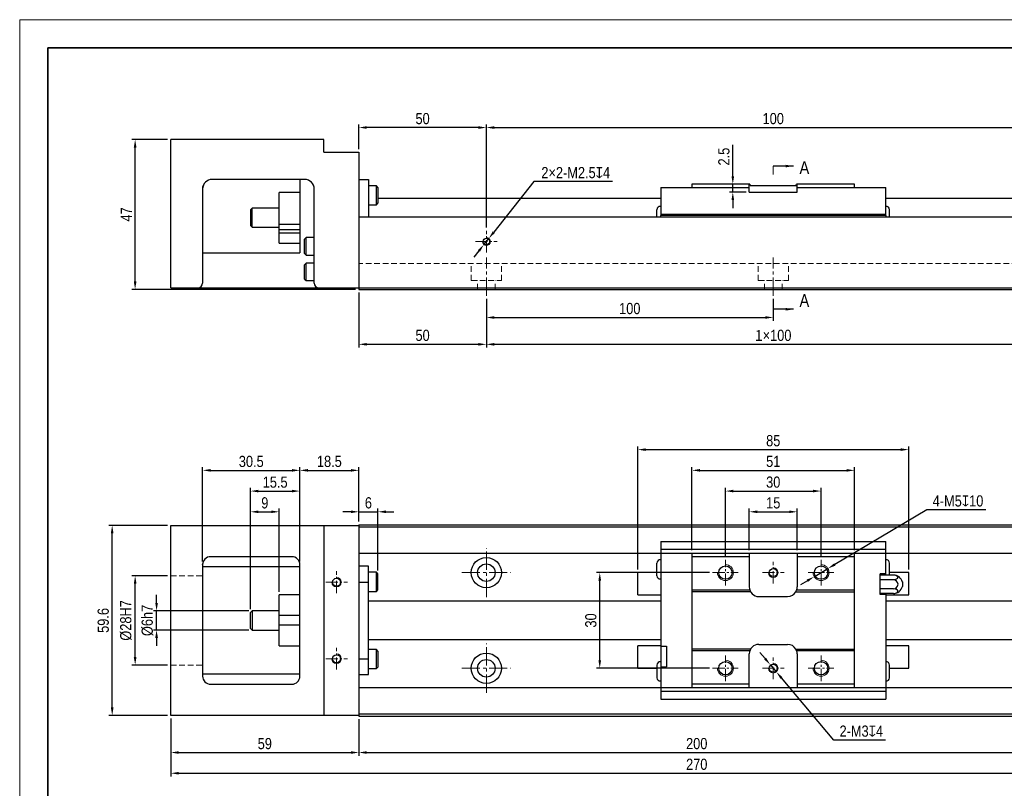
# Model space of a CAD drawing. Header units: millimetres. Extents: x 100 to 3612, y -424 to 856.
# Tile 17 of 45: x 697 to 1006, y 161 to 402. Entities that reach past the tile are written whole.
import ezdxf

# ---------------------------------------------------------------- set-up
doc = ezdxf.new("R2010")
doc.units = ezdxf.units.MM
doc.linetypes.add('CENTER2', pattern=[28.575, 19.05, -3.175, 3.175, -3.175])
doc.linetypes.add('DASHED', pattern=[19.05, 12.7, -6.35])
doc.layers.get('Defpoints').update_dxf_attribs({"lineweight": 13})
for name, color, linetype, lineweight in [('小粗', 7, 'Continuous', 25), ('标注', 3, 'Continuous', 13), ('点划线', 1, 'CENTER2', 13), ('粗线', 7, 'Continuous', 35), ('细线', 7, 'Continuous', 13), ('虚线', 253, 'DASHED', 13)]:
    doc.layers.add(name, color=color, linetype=linetype, lineweight=lineweight)
doc.styles.add('3.5', font='ARIALN.TTF', dxfattribs={"height": 3.5})
doc.styles.add('7', font='ARIALN.TTF', dxfattribs={"height": 7})
doc.dimstyles.new('A4—对齐', dxfattribs={"dimtxt": 3.5, "dimasz": 2.5, "dimexe": 1, "dimexo": 1, "dimgap": 1, "dimtad": 1, "dimdec": 1, "dimzin": 9, "dimdsep": 46, "dimtxsty": '3.5', "dimcen": 2.5, "dimadec": 0, "dimazin": 0, "dimtm": 1e-09, "dimtfac": 1, "dimtdec": 1, "dimtmove": 0, "dimatfit": 3, "dimfxl": 0, "dimtolj": 1, "dimarcsym": 0})
doc.dimstyles.new('A4—水平', dxfattribs={"dimtxt": 3.5, "dimasz": 2.5, "dimexe": 2, "dimexo": 1, "dimgap": 1, "dimtad": 1, "dimtih": 1, "dimtoh": 1, "dimdec": 1, "dimzin": 12, "dimdsep": 46, "dimtxsty": '3.5', "dimcen": 2.5, "dimadec": 0, "dimazin": 0, "dimtm": 1e-09, "dimtfac": 1, "dimtdec": 1, "dimtmove": 0, "dimatfit": 3, "dimfxl": 0, "dimtolj": 1, "dimarcsym": 0})

# ---------------------------------------------------------------- blocks, each defined once
blk = doc.blocks.new('A4图框')
at = {"layer": '粗线'}
blk.add_lwpolyline([(5, 205), (292, 205), (292, 5), (5, 5)], close=True, dxfattribs=at)
at = {"layer": '细线'}
blk.add_lwpolyline([(0, 210), (297, 210), (297, 0), (0, 0)], close=True, dxfattribs=at)
blk = doc.blocks.new('*D183')
at = {"layer": 'Defpoints', "color": 0, "transparency": 16777216}
for p in [(733.33, 364.58), (744.51, 364.58), (803.51, 317.58)]:
    blk.add_point(p, dxfattribs=at)
at = {"layer": '标注', "color": 0, "lineweight": -2, "transparency": 16777216}
for p, q in [((743.51, 364.58), (732.33, 364.58)), ((733.33, 320.08), (733.33, 362.08)), ((802.51, 317.58), (732.33, 317.58))]:
    blk.add_line(p, q, dxfattribs=at)
at = {"layer": '标注', "color": 0, "transparency": 16777216}
for points in [[(732.92, 362.08), (733.75, 362.08), (733.33, 364.58)], [(732.92, 320.08), (733.75, 320.08), (733.33, 317.58)]]:
    blk.add_solid(points, dxfattribs=at)
at = {"layer": '标注', "color": 0, "transparency": 16777216, "insert": (730.58, 341.08), "char_height": 3.5, "attachment_point": 5, "rotation": 90, "style": '3.5'}
blk.add_mtext('\\A1;47', dxfattribs=at)
blk = doc.blocks.new('*D184')
at = {"layer": 'Defpoints', "color": 0, "transparency": 16777216}
for p in [(803.51, 368.34), (803.51, 360.58), (843.51, 335.99)]:
    blk.add_point(p, dxfattribs=at)
at = {"layer": '标注', "color": 0, "lineweight": -2, "transparency": 16777216}
for p, q in [((803.51, 361.58), (803.51, 369.34)), ((841.01, 368.34), (806.01, 368.34)), ((843.51, 336.99), (843.51, 369.34))]:
    blk.add_line(p, q, dxfattribs=at)
at = {"layer": '标注', "color": 0, "transparency": 16777216}
for points in [[(806.01, 368.76), (806.01, 367.93), (803.51, 368.34)], [(841.01, 368.76), (841.01, 367.93), (843.51, 368.34)]]:
    blk.add_solid(points, dxfattribs=at)
at = {"layer": '标注', "color": 0, "transparency": 16777216, "insert": (823.51, 371.13), "char_height": 3.5, "width": 11.7879, "attachment_point": 5, "style": '3.5'}
blk.add_mtext('\\A1;50', dxfattribs=at)
blk = doc.blocks.new('*D185')
at = {"layer": 'Defpoints', "color": 0, "transparency": 16777216}
for p in [(1023.51, 368.34), (843.51, 335.99), (1023.51, 335.99)]:
    blk.add_point(p, dxfattribs=at)
at = {"layer": '标注', "color": 0, "lineweight": -2, "transparency": 16777216}
for p, q in [((843.51, 336.99), (843.51, 369.34)), ((846.01, 368.34), (1021.01, 368.34)), ((1023.51, 336.99), (1023.51, 369.34))]:
    blk.add_line(p, q, dxfattribs=at)
at = {"layer": '标注', "color": 0, "transparency": 16777216}
for points in [[(846.01, 368.76), (846.01, 367.93), (843.51, 368.34)], [(1021.01, 368.76), (1021.01, 367.93), (1023.51, 368.34)]]:
    blk.add_solid(points, dxfattribs=at)
at = {"layer": '标注', "color": 0, "transparency": 16777216, "insert": (933.51, 371.13), "char_height": 3.5, "width": 18.6714, "attachment_point": 5, "style": '3.5'}
blk.add_mtext('\\A1;100', dxfattribs=at)
blk = doc.blocks.new('*D186')
at = {"layer": 'Defpoints', "color": 0, "transparency": 16777216}
for p in [(803.51, 317.58), (843.51, 315.58), (843.51, 300.35)]:
    blk.add_point(p, dxfattribs=at)
at = {"layer": '标注', "color": 0, "lineweight": -2, "transparency": 16777216}
for p, q in [((803.51, 316.58), (803.51, 299.35)), ((843.51, 314.58), (843.51, 299.35)), ((806.01, 300.35), (841.01, 300.35))]:
    blk.add_line(p, q, dxfattribs=at)
at = {"layer": '标注', "color": 0, "transparency": 16777216}
for points in [[(806.01, 300.76), (806.01, 299.93), (803.51, 300.35)], [(841.01, 300.76), (841.01, 299.93), (843.51, 300.35)]]:
    blk.add_solid(points, dxfattribs=at)
at = {"layer": '标注', "color": 0, "transparency": 16777216, "insert": (823.51, 303.14), "char_height": 3.5, "width": 10.0032, "attachment_point": 5, "style": '3.5'}
blk.add_mtext('\\A1;50', dxfattribs=at)
blk = doc.blocks.new('*D187')
at = {"layer": 'Defpoints', "color": 0, "transparency": 16777216}
for p in [(843.51, 315.58), (933.51, 315.58), (933.51, 308.76)]:
    blk.add_point(p, dxfattribs=at)
at = {"layer": '标注', "color": 0, "lineweight": -2, "transparency": 16777216}
for p, q in [((843.51, 314.58), (843.51, 307.76)), ((933.51, 314.58), (933.51, 307.76)), ((846.01, 308.76), (931.01, 308.76))]:
    blk.add_line(p, q, dxfattribs=at)
at = {"layer": '标注', "color": 0, "transparency": 16777216}
for points in [[(846.01, 309.18), (846.01, 308.35), (843.51, 308.76)], [(931.01, 309.18), (931.01, 308.35), (933.51, 308.76)]]:
    blk.add_solid(points, dxfattribs=at)
at = {"layer": '标注', "color": 0, "transparency": 16777216, "insert": (888.51, 311.55), "char_height": 3.5, "width": 11.0802, "attachment_point": 5, "style": '3.5'}
blk.add_mtext('\\A1;100', dxfattribs=at)
blk = doc.blocks.new('*D188')
at = {"layer": 'Defpoints', "color": 0, "transparency": 16777216}
for p in [(843.51, 315.58), (1023.51, 315.58), (1023.51, 300.35)]:
    blk.add_point(p, dxfattribs=at)
at = {"layer": '标注', "color": 0, "lineweight": -2, "transparency": 16777216}
for p, q in [((843.51, 314.58), (843.51, 299.35)), ((1023.51, 314.58), (1023.51, 299.35)), ((846.01, 300.35), (1021.01, 300.35))]:
    blk.add_line(p, q, dxfattribs=at)
at = {"layer": '标注', "color": 0, "transparency": 16777216}
for points in [[(846.01, 300.76), (846.01, 299.93), (843.51, 300.35)], [(1021.01, 300.76), (1021.01, 299.93), (1023.51, 300.35)]]:
    blk.add_solid(points, dxfattribs=at)
at = {"layer": '标注', "color": 0, "transparency": 16777216, "insert": (933.51, 303.14), "char_height": 3.5, "width": 20.1435, "attachment_point": 5, "style": '3.5'}
blk.add_mtext('\\A1;{\\fSimSun|b0|i0|c134|p34;1}×100', dxfattribs=at)
blk = doc.blocks.new('*D179')
at = {"layer": 'Defpoints', "color": 0, "transparency": 16777216}
for p in [(842.74, 331.61), (844.29, 333.56)]:
    blk.add_point(p, dxfattribs=at)
at = {"layer": '标注', "color": 0, "lineweight": -2, "transparency": 16777216}
for p, q in [((858.43, 351.39), (845.84, 335.52)), ((883.12, 351.39), (858.43, 351.39)), ((842.74, 331.61), (844.29, 333.56)), ((841.18, 329.65), (839.63, 327.69))]:
    blk.add_line(p, q, dxfattribs=at)
at = {"layer": '标注', "color": 0, "transparency": 16777216}
for points in [[(845.52, 335.78), (846.17, 335.26), (844.29, 333.56)], [(840.86, 329.91), (841.51, 329.39), (842.74, 331.61)]]:
    blk.add_solid(points, dxfattribs=at)
at = {"layer": '标注', "color": 0, "transparency": 16777216, "insert": (871.55, 354.18), "char_height": 3.5, "attachment_point": 5, "style": '3.5'}
blk.add_mtext('\\A1;2×2-M2.5{\\Fgdt|c134;x}4', dxfattribs=at)
blk = doc.blocks.new('*D199')
at = {"layer": 'Defpoints', "color": 0, "transparency": 16777216}
for p in [(809.51, 247.81), (803.51, 243.73), (809.51, 228.35)]:
    blk.add_point(p, dxfattribs=at)
at = {"layer": '标注', "color": 0, "lineweight": -2, "transparency": 16777216}
for p, q in [((801.01, 247.81), (798.51, 247.81)), ((803.51, 244.73), (803.51, 248.81)), ((803.51, 247.81), (809.51, 247.81)), ((809.51, 229.35), (809.51, 248.81)), ((812.01, 247.81), (814.51, 247.81))]:
    blk.add_line(p, q, dxfattribs=at)
at = {"layer": '标注', "color": 0, "transparency": 16777216}
for points in [[(801.01, 248.23), (801.01, 247.4), (803.51, 247.81)], [(812.01, 248.23), (812.01, 247.4), (809.51, 247.81)]]:
    blk.add_solid(points, dxfattribs=at)
at = {"layer": '标注', "color": 0, "transparency": 16777216, "insert": (806.51, 250.6), "char_height": 3.5, "attachment_point": 5, "style": '3.5'}
blk.add_mtext('\\A1;6', dxfattribs=at)
blk = doc.blocks.new('*D200')
at = {"layer": 'Defpoints', "color": 0, "transparency": 16777216}
for p in [(740.06, 216.73), (770.01, 216.73), (770.01, 210.73)]:
    blk.add_point(p, dxfattribs=at)
at = {"layer": '标注', "color": 0, "lineweight": -2, "transparency": 16777216}
for p, q in [((740.06, 219.23), (740.06, 221.73)), ((769.01, 216.73), (739.06, 216.73)), ((740.06, 210.73), (740.06, 216.73)), ((769.01, 210.73), (739.06, 210.73)), ((740.06, 208.23), (740.06, 205.73))]:
    blk.add_line(p, q, dxfattribs=at)
at = {"layer": '标注', "color": 0, "transparency": 16777216}
for points in [[(739.64, 219.23), (740.48, 219.23), (740.06, 216.73)], [(739.64, 208.23), (740.48, 208.23), (740.06, 210.73)]]:
    blk.add_solid(points, dxfattribs=at)
at = {"layer": '标注', "color": 0, "transparency": 16777216, "insert": (737.18, 213.73), "char_height": 3.5, "attachment_point": 5, "rotation": 90, "style": '3.5'}
blk.add_mtext('\\A1;%%C6h7', dxfattribs=at)
blk = doc.blocks.new('*D201')
at = {"layer": 'Defpoints', "color": 0, "transparency": 16777216}
for p in [(733.34, 227.73), (744.51, 227.73), (744.51, 199.73)]:
    blk.add_point(p, dxfattribs=at)
at = {"layer": '标注', "color": 0, "lineweight": -2, "transparency": 16777216}
for p, q in [((743.51, 227.73), (732.34, 227.73)), ((733.34, 202.23), (733.34, 225.23)), ((743.51, 199.73), (732.34, 199.73))]:
    blk.add_line(p, q, dxfattribs=at)
at = {"layer": '标注', "color": 0, "transparency": 16777216}
for points in [[(732.92, 225.23), (733.76, 225.23), (733.34, 227.73)], [(732.92, 202.23), (733.76, 202.23), (733.34, 199.73)]]:
    blk.add_solid(points, dxfattribs=at)
at = {"layer": '标注', "color": 0, "transparency": 16777216, "insert": (730.45, 213.73), "char_height": 3.5, "attachment_point": 5, "rotation": 90, "style": '3.5'}
blk.add_mtext('\\A1;%%C28H7', dxfattribs=at)
blk = doc.blocks.new('*D202')
at = {"layer": 'Defpoints', "color": 0, "transparency": 16777216}
for p in [(726.13, 243.53), (744.51, 243.53), (744.51, 183.93)]:
    blk.add_point(p, dxfattribs=at)
at = {"layer": '标注', "color": 0, "lineweight": -2, "transparency": 16777216}
for p, q in [((743.51, 243.53), (725.13, 243.53)), ((726.13, 186.43), (726.13, 241.03)), ((743.51, 183.93), (725.13, 183.93))]:
    blk.add_line(p, q, dxfattribs=at)
at = {"layer": '标注', "color": 0, "transparency": 16777216}
for points in [[(725.71, 241.03), (726.55, 241.03), (726.13, 243.53)], [(725.71, 186.43), (726.55, 186.43), (726.13, 183.93)]]:
    blk.add_solid(points, dxfattribs=at)
at = {"layer": '标注', "color": 0, "transparency": 16777216, "insert": (723.34, 213.73), "char_height": 3.5, "attachment_point": 5, "rotation": 90, "style": '3.5'}
blk.add_mtext('\\A1;59.6', dxfattribs=at)
blk = doc.blocks.new('*D203')
at = {"layer": 'Defpoints', "color": 0, "transparency": 16777216}
for p in [(744.51, 183.93), (803.51, 183.73), (803.51, 172.3)]:
    blk.add_point(p, dxfattribs=at)
at = {"layer": '标注', "color": 0, "lineweight": -2, "transparency": 16777216}
for p, q in [((744.51, 182.93), (744.51, 171.3)), ((803.51, 182.73), (803.51, 171.3)), ((747.01, 172.3), (801.01, 172.3))]:
    blk.add_line(p, q, dxfattribs=at)
at = {"layer": '标注', "color": 0, "transparency": 16777216}
for points in [[(747.01, 172.71), (747.01, 171.88), (744.51, 172.3)], [(801.01, 172.71), (801.01, 171.88), (803.51, 172.3)]]:
    blk.add_solid(points, dxfattribs=at)
at = {"layer": '标注', "color": 0, "transparency": 16777216, "insert": (774.01, 175.08), "char_height": 3.5, "attachment_point": 5, "style": '3.5'}
blk.add_mtext('\\A1;59', dxfattribs=at)
blk = doc.blocks.new('*D204')
at = {"layer": 'Defpoints', "color": 0, "transparency": 16777216}
for p in [(744.51, 183.93), (1074.51, 184.43), (1074.51, 165.8)]:
    blk.add_point(p, dxfattribs=at)
at = {"layer": '标注', "color": 0, "lineweight": -2, "transparency": 16777216}
for p, q in [((744.51, 182.93), (744.51, 164.8)), ((1074.51, 183.43), (1074.51, 164.8)), ((747.01, 165.8), (1072.01, 165.8))]:
    blk.add_line(p, q, dxfattribs=at)
at = {"layer": '标注', "color": 0, "transparency": 16777216}
for points in [[(747.01, 166.21), (747.01, 165.38), (744.51, 165.8)], [(1072.01, 166.21), (1072.01, 165.38), (1074.51, 165.8)]]:
    blk.add_solid(points, dxfattribs=at)
at = {"layer": '标注', "color": 0, "transparency": 16777216, "insert": (909.51, 168.58), "char_height": 3.5, "width": 25.9299, "attachment_point": 5, "style": '3.5'}
blk.add_mtext('\\A1;270', dxfattribs=at)
blk = doc.blocks.new('*D205')
at = {"layer": 'Defpoints', "color": 0, "transparency": 16777216}
for p in [(803.51, 183.73), (1063.51, 183.73), (1063.51, 172.3)]:
    blk.add_point(p, dxfattribs=at)
at = {"layer": '标注', "color": 0, "lineweight": -2, "transparency": 16777216}
for p, q in [((803.51, 182.73), (803.51, 171.3)), ((1063.51, 182.73), (1063.51, 171.3)), ((806.01, 172.3), (1061.01, 172.3))]:
    blk.add_line(p, q, dxfattribs=at)
at = {"layer": '标注', "color": 0, "transparency": 16777216}
for points in [[(806.01, 172.71), (806.01, 171.88), (803.51, 172.3)], [(1061.01, 172.71), (1061.01, 171.88), (1063.51, 172.3)]]:
    blk.add_solid(points, dxfattribs=at)
at = {"layer": '标注', "color": 0, "transparency": 16777216, "insert": (909.51, 175.08), "char_height": 3.5, "width": 18.7578, "attachment_point": 5, "style": '3.5'}
blk.add_mtext('\\A1;200', dxfattribs=at)
blk = doc.blocks.new('*D206')
at = {"layer": 'Defpoints', "color": 0, "transparency": 16777216}
for p in [(778.51, 247.81), (778.51, 221.73), (769.51, 216.23)]:
    blk.add_point(p, dxfattribs=at)
at = {"layer": '标注', "color": 0, "lineweight": -2, "transparency": 16777216}
for p, q in [((769.51, 217.23), (769.51, 248.81)), ((772.01, 247.81), (776.01, 247.81)), ((778.51, 222.73), (778.51, 248.81))]:
    blk.add_line(p, q, dxfattribs=at)
at = {"layer": '标注', "color": 0, "transparency": 16777216}
for points in [[(772.01, 248.23), (772.01, 247.4), (769.51, 247.81)], [(776.01, 248.23), (776.01, 247.4), (778.51, 247.81)]]:
    blk.add_solid(points, dxfattribs=at)
at = {"layer": '标注', "color": 0, "transparency": 16777216, "insert": (774.01, 250.6), "char_height": 3.5, "attachment_point": 5, "style": '3.5'}
blk.add_mtext('\\A1;9', dxfattribs=at)
blk = doc.blocks.new('*D207')
at = {"layer": 'Defpoints', "color": 0, "transparency": 16777216}
for p in [(785.01, 254.31), (785.01, 231.23), (769.51, 216.23)]:
    blk.add_point(p, dxfattribs=at)
at = {"layer": '标注', "color": 0, "lineweight": -2, "transparency": 16777216}
for p, q in [((769.51, 217.23), (769.51, 255.31)), ((772.01, 254.31), (782.51, 254.31)), ((785.01, 232.23), (785.01, 255.31))]:
    blk.add_line(p, q, dxfattribs=at)
at = {"layer": '标注', "color": 0, "transparency": 16777216}
for points in [[(772.01, 254.73), (772.01, 253.9), (769.51, 254.31)], [(782.51, 254.73), (782.51, 253.9), (785.01, 254.31)]]:
    blk.add_solid(points, dxfattribs=at)
at = {"layer": '标注', "color": 0, "transparency": 16777216, "insert": (777.26, 257.1), "char_height": 3.5, "attachment_point": 5, "style": '3.5'}
blk.add_mtext('\\A1;15.5', dxfattribs=at)
blk = doc.blocks.new('*D208')
at = {"layer": 'Defpoints', "color": 0, "transparency": 16777216}
for p in [(785.01, 260.81), (754.51, 231.23), (785.01, 231.23)]:
    blk.add_point(p, dxfattribs=at)
at = {"layer": '标注', "color": 0, "lineweight": -2, "transparency": 16777216}
for p, q in [((754.51, 232.23), (754.51, 261.81)), ((757.01, 260.81), (782.51, 260.81)), ((785.01, 232.23), (785.01, 261.81))]:
    blk.add_line(p, q, dxfattribs=at)
at = {"layer": '标注', "color": 0, "transparency": 16777216}
for points in [[(757.01, 261.23), (757.01, 260.4), (754.51, 260.81)], [(782.51, 261.23), (782.51, 260.4), (785.01, 260.81)]]:
    blk.add_solid(points, dxfattribs=at)
at = {"layer": '标注', "color": 0, "transparency": 16777216, "insert": (769.76, 263.6), "char_height": 3.5, "attachment_point": 5, "style": '3.5'}
blk.add_mtext('\\A1;30.5', dxfattribs=at)
blk = doc.blocks.new('*D209')
at = {"layer": 'Defpoints', "color": 0, "transparency": 16777216}
for p in [(803.51, 260.81), (803.51, 243.73), (785.01, 231.23)]:
    blk.add_point(p, dxfattribs=at)
at = {"layer": '标注', "color": 0, "lineweight": -2, "transparency": 16777216}
for p, q in [((785.01, 232.23), (785.01, 261.81)), ((787.51, 260.81), (801.01, 260.81)), ((803.51, 244.73), (803.51, 261.81))]:
    blk.add_line(p, q, dxfattribs=at)
at = {"layer": '标注', "color": 0, "transparency": 16777216}
for points in [[(787.51, 261.23), (787.51, 260.4), (785.01, 260.81)], [(801.01, 261.23), (801.01, 260.4), (803.51, 260.81)]]:
    blk.add_solid(points, dxfattribs=at)
at = {"layer": '标注', "color": 0, "transparency": 16777216, "insert": (794.26, 263.6), "char_height": 3.5, "attachment_point": 5, "style": '3.5'}
blk.add_mtext('\\A1;18.5', dxfattribs=at)
blk = doc.blocks.new('*D210')
at = {"layer": 'Defpoints', "color": 0, "transparency": 16777216}
for p in [(948.51, 254.31), (918.51, 232.78), (948.51, 232.78)]:
    blk.add_point(p, dxfattribs=at)
at = {"layer": '标注', "color": 0, "lineweight": -2, "transparency": 16777216}
for p, q in [((918.51, 233.78), (918.51, 255.31)), ((921.01, 254.31), (946.01, 254.31)), ((948.51, 233.78), (948.51, 255.31))]:
    blk.add_line(p, q, dxfattribs=at)
at = {"layer": '标注', "color": 0, "transparency": 16777216}
for points in [[(921.01, 254.73), (921.01, 253.9), (918.51, 254.31)], [(946.01, 254.73), (946.01, 253.9), (948.51, 254.31)]]:
    blk.add_solid(points, dxfattribs=at)
at = {"layer": '标注', "color": 0, "transparency": 16777216, "insert": (933.51, 257.1), "char_height": 3.5, "attachment_point": 5, "style": '3.5'}
blk.add_mtext('\\A1;30', dxfattribs=at)
blk = doc.blocks.new('*D211')
at = {"layer": 'Defpoints', "color": 0, "transparency": 16777216}
for p in [(976.01, 267.31), (891.01, 228.73), (976.01, 228.73)]:
    blk.add_point(p, dxfattribs=at)
at = {"layer": '标注', "color": 0, "lineweight": -2, "transparency": 16777216}
for p, q in [((891.01, 229.73), (891.01, 268.31)), ((893.51, 267.31), (973.51, 267.31)), ((976.01, 229.73), (976.01, 268.31))]:
    blk.add_line(p, q, dxfattribs=at)
at = {"layer": '标注', "color": 0, "transparency": 16777216}
for points in [[(893.51, 267.73), (893.51, 266.9), (891.01, 267.31)], [(973.51, 267.73), (973.51, 266.9), (976.01, 267.31)]]:
    blk.add_solid(points, dxfattribs=at)
at = {"layer": '标注', "color": 0, "transparency": 16777216, "insert": (933.51, 270.1), "char_height": 3.5, "attachment_point": 5, "style": '3.5'}
blk.add_mtext('\\A1;85', dxfattribs=at)
blk = doc.blocks.new('*D212')
at = {"layer": 'Defpoints', "color": 0, "transparency": 16777216}
for p in [(920.82, 350.58), (926.01, 350.58), (926.01, 348.08)]:
    blk.add_point(p, dxfattribs=at)
at = {"layer": '标注', "color": 0, "lineweight": -2, "transparency": 16777216}
for p, q in [((920.82, 353.08), (920.82, 362.88)), ((925.01, 350.58), (919.82, 350.58)), ((920.82, 348.08), (920.82, 350.58)), ((925.01, 348.08), (919.82, 348.08)), ((920.82, 345.58), (920.82, 343.08))]:
    blk.add_line(p, q, dxfattribs=at)
at = {"layer": '标注', "color": 0, "transparency": 16777216}
for points in [[(920.41, 353.08), (921.24, 353.08), (920.82, 350.58)], [(920.41, 345.58), (921.24, 345.58), (920.82, 348.08)]]:
    blk.add_solid(points, dxfattribs=at)
at = {"layer": '标注', "color": 0, "transparency": 16777216, "insert": (918.04, 359.23), "char_height": 3.5, "attachment_point": 5, "rotation": 90, "style": '3.5'}
blk.add_mtext('\\A1;2.5', dxfattribs=at)
blk = doc.blocks.new('*D213')
at = {"layer": 'Defpoints', "color": 0, "transparency": 16777216}
for p in [(879.09, 228.73), (914.47, 228.73), (914.47, 198.73)]:
    blk.add_point(p, dxfattribs=at)
at = {"layer": '标注', "color": 0, "lineweight": -2, "transparency": 16777216}
for p, q in [((913.47, 228.73), (878.09, 228.73)), ((879.09, 201.23), (879.09, 226.23)), ((913.47, 198.73), (878.09, 198.73))]:
    blk.add_line(p, q, dxfattribs=at)
at = {"layer": '标注', "color": 0, "transparency": 16777216}
for points in [[(878.67, 226.23), (879.5, 226.23), (879.09, 228.73)], [(878.67, 201.23), (879.5, 201.23), (879.09, 198.73)]]:
    blk.add_solid(points, dxfattribs=at)
at = {"layer": '标注', "color": 0, "transparency": 16777216, "insert": (876.3, 213.73), "char_height": 3.5, "attachment_point": 5, "rotation": 90, "style": '3.5'}
blk.add_mtext('\\A1;30', dxfattribs=at)
blk = doc.blocks.new('*D214')
at = {"layer": 'Defpoints', "color": 0, "transparency": 16777216}
for p in [(941.01, 247.81), (926.01, 234.73), (941.01, 234.73)]:
    blk.add_point(p, dxfattribs=at)
at = {"layer": '标注', "color": 0, "lineweight": -2, "transparency": 16777216}
for p, q in [((926.01, 235.73), (926.01, 248.81)), ((928.51, 247.81), (938.51, 247.81)), ((941.01, 235.73), (941.01, 248.81))]:
    blk.add_line(p, q, dxfattribs=at)
at = {"layer": '标注', "color": 0, "transparency": 16777216}
for points in [[(928.51, 248.23), (928.51, 247.4), (926.01, 247.81)], [(938.51, 248.23), (938.51, 247.4), (941.01, 247.81)]]:
    blk.add_solid(points, dxfattribs=at)
at = {"layer": '标注', "color": 0, "transparency": 16777216, "insert": (933.51, 250.6), "char_height": 3.5, "attachment_point": 5, "style": '3.5'}
blk.add_mtext('\\A1;15', dxfattribs=at)
blk = doc.blocks.new('*D215')
at = {"layer": 'Defpoints', "color": 0, "transparency": 16777216}
for p in [(959.01, 260.81), (908.01, 234.73), (959.01, 234.73)]:
    blk.add_point(p, dxfattribs=at)
at = {"layer": '标注', "color": 0, "lineweight": -2, "transparency": 16777216}
for p, q in [((908.01, 235.73), (908.01, 261.81)), ((910.51, 260.81), (956.51, 260.81)), ((959.01, 235.73), (959.01, 261.81))]:
    blk.add_line(p, q, dxfattribs=at)
at = {"layer": '标注', "color": 0, "transparency": 16777216}
for points in [[(910.51, 261.23), (910.51, 260.4), (908.01, 260.81)], [(956.51, 261.23), (956.51, 260.4), (959.01, 260.81)]]:
    blk.add_solid(points, dxfattribs=at)
at = {"layer": '标注', "color": 0, "transparency": 16777216, "insert": (933.51, 263.6), "char_height": 3.5, "attachment_point": 5, "style": '3.5'}
blk.add_mtext('\\A1;51', dxfattribs=at)
blk = doc.blocks.new('*D216')
at = {"layer": 'Defpoints', "color": 0, "transparency": 16777216}
for p in [(950.66, 230.01), (946.36, 227.46)]:
    blk.add_point(p, dxfattribs=at)
at = {"layer": '标注', "color": 0, "lineweight": -2, "transparency": 16777216}
for p, q in [((981.72, 248.42), (952.81, 231.28)), ((1000.24, 248.42), (981.72, 248.42)), ((946.36, 227.46), (950.66, 230.01)), ((944.21, 226.19), (942.06, 224.91))]:
    blk.add_line(p, q, dxfattribs=at)
at = {"layer": '标注', "color": 0, "transparency": 16777216}
for points in [[(952.6, 231.64), (953.03, 230.93), (950.66, 230.01)], [(944, 226.54), (944.42, 225.83), (946.36, 227.46)]]:
    blk.add_solid(points, dxfattribs=at)
at = {"layer": '标注', "color": 0, "transparency": 16777216, "insert": (991.48, 251.2), "char_height": 3.5, "attachment_point": 5, "style": '3.5'}
blk.add_mtext('\\A1;4-M5{\\Fgdt|c134;x}10', dxfattribs=at)
blk = doc.blocks.new('*D217')
at = {"layer": 'Defpoints', "color": 0, "transparency": 16777216}
for p in [(932.55, 199.88), (934.48, 197.59)]:
    blk.add_point(p, dxfattribs=at)
at = {"layer": '标注', "color": 0, "lineweight": -2, "transparency": 16777216}
for p, q in [((930.93, 201.79), (929.32, 203.71)), ((932.55, 199.88), (934.48, 197.59)), ((952.5, 176.21), (936.09, 195.68)), ((968.75, 176.21), (952.5, 176.21))]:
    blk.add_line(p, q, dxfattribs=at)
at = {"layer": '标注', "color": 0, "transparency": 16777216}
for points in [[(931.25, 202.06), (930.62, 201.52), (932.55, 199.88)], [(936.41, 195.94), (935.77, 195.41), (934.48, 197.59)]]:
    blk.add_solid(points, dxfattribs=at)
at = {"layer": '标注', "color": 0, "transparency": 16777216, "insert": (961.14, 178.99), "char_height": 3.5, "attachment_point": 5, "style": '3.5'}
blk.add_mtext('\\A1;2-M3{\\Fgdt|c134;x}4', dxfattribs=at)

msp = doc.modelspace()

# ---------------------------------------------------------------- linework, layer by layer
at = {"layer": '小粗'}
for p, q in [((792.51, 364.58), (744.51, 364.58)), ((744.51, 318.08), (744.51, 364.58)), ((792.51, 360.58), (792.51, 364.58)), ((792.51, 360.58), (803.51, 360.58)), ((803.51, 360.58), (803.51, 317.58)), ((754.51, 349.08), (754.51, 319.58)), ((786.51, 352.08), (757.51, 352.08)), ((785.01, 352.08), (785.01, 329.08)), ((789.51, 319.58), (789.51, 349.08)), ((803.51, 352.08), (806.51, 352.08)), ((806.51, 352.08), (806.51, 340.38)), ((809.01, 350.08), (806.51, 350.08)), ((809.51, 349.58), (809.01, 350.08)), ((809.01, 344.08), (809.01, 350.08)), ((809.51, 349.58), (809.51, 344.58)), ((898.21, 349.58), (926.01, 349.58)), ((898.21, 349.58), (898.21, 340.78)), ((926.18, 350.58), (908.01, 350.58)), ((908.01, 350.58), (908.01, 349.58)), ((926.01, 348.08), (926.01, 350.58)), ((940.61, 350.08), (926.41, 350.08)), ((959.01, 350.58), (940.84, 350.58)), ((941.01, 348.08), (941.01, 350.58)), ((941.01, 349.58), (968.81, 349.58)), ((959.01, 349.58), (959.01, 350.58)), ((968.81, 340.78), (968.81, 349.58)), ((778.51, 337.88), (778.51, 347.94)), ((785.01, 347.94), (778.51, 347.94)), ((898.22, 346.08), (809.51, 346.08)), ((926.01, 348.08), (941.01, 348.08)), ((1063.51, 346.08), (968.81, 346.08)), ((770.01, 343.08), (769.51, 342.58)), ((778.51, 343.08), (770.01, 343.08)), ((770.01, 337.08), (770.01, 343.08)), ((806.51, 344.08), (809.01, 344.08)), ((809.01, 344.08), (809.51, 344.58)), ((769.51, 342.58), (769.51, 337.58)), ((803.51, 340.38), (1063.51, 340.38)), ((897.01, 340.38), (897.01, 342.58)), ((968.81, 341.07), (898.21, 341.07)), ((898.21, 340.38), (898.21, 340.78)), ((968.81, 340.78), (898.21, 340.78)), ((968.81, 340.78), (968.81, 340.38)), ((970.01, 340.38), (970.01, 342.58)), ((769.51, 337.58), (770.01, 337.08)), ((770.01, 337.08), (778.51, 337.08)), ((778.51, 332.08), (778.51, 337.88)), ((785.01, 337.88), (778.51, 337.88)), ((778.51, 336.41), (785.01, 336.41)), ((785.01, 335.2), (778.51, 335.2)), ((787.01, 333.83), (786.51, 333.33)), ((789.51, 333.83), (787.01, 333.83)), ((787.01, 328.33), (787.01, 333.83)), ((778.51, 332.08), (785.01, 332.08)), ((786.51, 328.83), (786.51, 333.33)), ((754.51, 329.08), (785.01, 329.08)), ((786.51, 328.83), (787.01, 328.33)), ((787.01, 328.33), (789.51, 328.33)), ((787.01, 325.83), (786.51, 325.33)), ((786.51, 320.83), (786.51, 325.33)), ((789.51, 325.83), (787.01, 325.83)), ((787.01, 320.33), (787.01, 325.83)), ((786.51, 320.83), (787.01, 320.33)), ((787.01, 320.33), (789.51, 320.33)), ((744.51, 318.08), (1074.51, 318.08)), ((803.51, 317.58), (1063.51, 317.58)), ((744.51, 183.93), (744.51, 243.53)), ((744.51, 243.53), (803.51, 243.53)), ((792.51, 243.53), (792.51, 183.93)), ((803.51, 243.73), (1063.51, 243.73)), ((803.51, 243.73), (803.51, 183.73)), ((803.51, 243.08), (1063.51, 243.08)), ((898.21, 238.45), (898.21, 189.02)), ((898.21, 238.45), (968.81, 238.45)), ((968.81, 227.97), (968.81, 238.45)), ((968.81, 235.97), (898.21, 235.97)), ((782.51, 233.73), (757.01, 233.73)), ((1063.51, 234.73), (803.51, 234.73)), ((897.01, 227.73), (897.01, 231.73)), ((908.01, 234.73), (908.01, 192.73)), ((926.01, 233.73), (908.01, 233.73)), ((926.01, 234.73), (926.01, 224.23)), ((941.01, 234.73), (941.01, 224.23)), ((959.01, 233.73), (941.01, 233.73)), ((959.01, 192.73), (959.01, 234.73)), ((970.01, 227.97), (970.01, 231.73)), ((754.51, 231.23), (754.51, 196.23)), ((785.01, 230.53), (754.51, 230.53)), ((785.01, 196.23), (785.01, 231.23)), ((806.51, 230.73), (803.51, 230.73)), ((806.51, 196.73), (806.51, 230.73)), ((809.01, 228.85), (806.51, 228.85)), ((809.51, 228.35), (809.01, 228.85)), ((809.01, 222.85), (809.01, 228.85)), ((897.01, 228.73), (891.01, 228.73)), ((891.01, 221.73), (891.01, 228.73)), ((976.01, 228.73), (970.01, 228.73)), ((976.01, 221.73), (976.01, 228.73)), ((803.51, 225.78), (806.51, 225.78)), ((809.51, 223.35), (809.51, 228.35)), ((967.01, 221.83), (967.01, 228.33)), ((968.81, 228.33), (967.01, 228.33)), ((971.21, 227.97), (967.01, 227.97)), ((967.01, 226.53), (971.21, 226.53)), ((974.01, 225.79), (974.01, 224.38)), ((806.51, 222.85), (809.01, 222.85)), ((809.01, 222.85), (809.51, 223.35)), ((926.18, 223.23), (908.01, 223.23)), ((926.41, 222.73), (908.01, 222.73)), ((940.61, 222.73), (959.01, 222.73)), ((959.01, 223.23), (940.84, 223.23)), ((971.22, 223.64), (967.01, 223.64)), ((785.01, 221.73), (778.51, 221.73)), ((778.51, 205.73), (778.51, 221.73)), ((898.22, 219.73), (806.51, 219.73)), ((891.01, 221.73), (898.21, 221.73)), ((929.01, 221.23), (938.01, 221.23)), ((971.21, 222.2), (967.01, 222.2)), ((968.81, 221.83), (967.01, 221.83)), ((968.81, 222.2), (968.81, 189.02)), ((968.81, 221.73), (976.01, 221.73)), ((1063.51, 219.73), (968.81, 219.73)), ((770.01, 216.73), (769.51, 216.23)), ((769.51, 211.23), (769.51, 216.23)), ((778.51, 216.73), (770.01, 216.73)), ((770.01, 216.73), (770.01, 210.73)), ((785.01, 215.23), (778.51, 215.23)), ((769.51, 211.23), (770.01, 210.73)), ((770.01, 210.73), (778.51, 210.73)), ((785.01, 212.23), (778.51, 212.23)), ((806.51, 207.73), (898.22, 207.73)), ((968.81, 207.73), (1063.51, 207.73)), ((778.51, 205.73), (785.01, 205.73)), ((809.01, 204.61), (806.51, 204.61)), ((809.51, 204.11), (809.01, 204.61)), ((809.01, 198.61), (809.01, 204.61)), ((809.51, 204.11), (809.51, 199.11)), ((898.21, 205.73), (891.01, 205.73)), ((891.01, 198.73), (891.01, 205.73)), ((898.21, 205.63), (900.01, 205.63)), ((900.01, 205.63), (900.01, 199.13)), ((926.41, 204.73), (908.01, 204.73)), ((926.18, 204.23), (908.01, 204.23)), ((929.01, 206.23), (938.01, 206.23)), ((940.61, 204.73), (959.01, 204.73)), ((959.01, 204.23), (940.84, 204.23)), ((976.01, 205.73), (968.81, 205.73)), ((976.01, 198.73), (976.01, 205.73)), ((803.51, 201.69), (806.51, 201.69)), ((926.01, 192.73), (926.01, 203.23)), ((941.01, 203.23), (941.01, 192.73)), ((806.51, 198.61), (809.01, 198.61)), ((809.01, 198.61), (809.51, 199.11)), ((891.01, 198.73), (897.01, 198.73)), ((897.01, 199.73), (897.01, 195.73)), ((898.21, 199.13), (900.01, 199.13)), ((970.01, 195.73), (970.01, 199.73)), ((970.01, 198.73), (976.01, 198.73)), ((754.51, 196.93), (785.01, 196.93)), ((803.51, 196.73), (806.51, 196.73)), ((757.01, 193.73), (782.51, 193.73)), ((803.51, 192.73), (1063.51, 192.73)), ((926.01, 193.73), (908.01, 193.73)), ((959.01, 193.73), (941.01, 193.73)), ((898.21, 191.5), (968.81, 191.5)), ((898.21, 189.02), (968.81, 189.02)), ((803.51, 183.93), (744.51, 183.93)), ((1063.51, 184.38), (803.51, 184.38)), ((803.51, 183.73), (1063.51, 183.73))]:
    msp.add_line(p, q, dxfattribs=at)
for centre, radius in [((843.51, 332.58), 1.02), ((843.51, 228.73), 4.75), ((843.51, 228.73), 2.75), ((918.51, 228.73), 2.1), ((933.51, 228.73), 1.25), ((948.51, 228.73), 2.1), ((796.51, 225.73), 1.25), ((796.51, 201.73), 1.25), ((843.51, 198.73), 4.75), ((843.51, 198.73), 2.75), ((918.51, 198.73), 2.1), ((948.51, 198.73), 2.1), ((933.51, 198.73), 1.25)]:
    msp.add_circle(centre, radius, dxfattribs=at)
for centre, radius, start, end in [((757.51, 349.08), 3, 90, 180), ((786.51, 349.08), 3, 0, 90), ((929.01, 351.58), 3, 199.4712, 210), ((898.01, 342.58), 1, 78.463, 180.0001), ((969.01, 342.58), 1, 359.9999, 101.537), ((753.01, 319.58), 1.5, 270, 0), ((791.01, 319.58), 1.5, 180, 270), ((757.01, 231.23), 2.5, 90, 180), ((782.51, 231.23), 2.5, 0, 90), ((898.01, 231.73), 1, 78.463, 180.0001), ((969.01, 231.73), 1, 359.9999, 101.537), ((898.01, 227.73), 1, 179.9999, 281.537), ((971.21, 225.08), 2.89, 14.082, 89.9713), ((971.21, 225.08), 1.44, 270.1017, 90.0043), ((929.01, 224.23), 3, 180, 270), ((938.01, 224.23), 3, 270, 330), ((938.01, 224.23), 3, 340.5288, 0), ((971.21, 225.08), 2.89, 270, 345.918), ((929.01, 203.23), 3, 90, 180), ((938.01, 203.23), 3, 30, 90), ((938.01, 203.23), 3, 0, 19.4712), ((898.01, 199.73), 1, 78.463, 180.0001), ((969.01, 199.73), 1, 359.9999, 101.537), ((757.01, 196.23), 2.5, 180, 270), ((782.51, 196.23), 2.5, 270, 0), ((898.01, 195.73), 1, 179.9999, 281.537), ((969.01, 195.73), 1, 258.463, 0.0001)]:
    msp.add_arc(centre, radius, start, end, dxfattribs=at)
for centre, major_axis, ratio, start_param, end_param in [((938.01, 351.58), (-2.74, 1.21), 1, 3.034044, 3.217806), ((971.21, 227.25), (1.44, 0), 0.5, 4.712313, 7.852981), ((938.01, 224.23), (3, 0), 1, 5.759587, 5.943348), ((971.21, 222.92), (-1.44, 0), 0.5, 1.570197, 4.710613), ((938.01, 203.23), (3, 0), 1, 0.339837, 0.523599)]:
    msp.add_ellipse(centre, major_axis=major_axis, ratio=ratio, start_param=start_param, end_param=end_param, dxfattribs=at)
for points, knots in [([(754.53, 349.44), (754.54, 349.48), (754.54, 349.52), (754.56, 349.6), (754.56, 349.63), (754.57, 349.67), (754.57, 349.69), (754.58, 349.72), (754.58, 349.73), (754.6, 349.81), (754.62, 349.88), (754.65, 349.98), (754.65, 350), (754.67, 350.04), (754.69, 350.09), (754.71, 350.15), (754.72, 350.19)], [0, 0, 0, 0, 0.25, 0.25, 0.375, 0.375, 0.4375, 0.4375, 0.5, 0.5, 0.75, 0.75, 0.8125, 0.8125, 0.875, 1, 1, 1, 1]), ([(754.72, 232.24), (754.74, 232.27), (754.75, 232.29), (754.75, 232.3), (754.75, 232.3), (754.75, 232.3), (754.75, 232.31), (754.75, 232.31)], [0, 0, 0, 0, 0.685618, 0.685618, 0.857023, 0.857023, 1, 1, 1, 1]), ([(754.75, 195.16), (754.75, 195.16), (754.75, 195.16), (754.75, 195.17), (754.75, 195.17), (754.75, 195.18), (754.74, 195.2), (754.72, 195.23)], [0, 0, 0, 0, 0.142582, 0.142582, 0.314065, 0.314065, 1, 1, 1, 1])]:
    msp.add_open_spline(points, degree=3, knots=knots, dxfattribs=at)
msp.add_open_spline([(754.51, 231.23), (754.51, 231.27), (754.51, 231.34), (754.52, 231.45), (754.53, 231.52), (754.53, 231.56)], degree=3, dxfattribs=at)
at = {"layer": '标注', "const_width": 0.3}
for points in [[(933.51, 353.6), (933.51, 356.26)], [(933.51, 311.34), (933.51, 313.99)]]:
    msp.add_lwpolyline(points, dxfattribs=at)
at = {"layer": '标注'}
for centre, radius in [((843.51, 332.58), 1.25), ((918.51, 228.73), 2.5), ((933.51, 228.73), 1.5), ((948.51, 228.73), 2.5), ((796.51, 225.73), 1.5), ((796.51, 201.73), 1.5), ((918.51, 198.73), 2.5), ((948.51, 198.73), 2.5), ((933.51, 198.73), 1.5)]:
    msp.add_arc(centre, radius, 180, 90, dxfattribs=at)
at = {"layer": '点划线', "ltscale": 0.2}
for p, q in [((843.51, 329.18), (843.51, 335.99)), ((840.11, 332.58), (846.92, 332.58)), ((918.51, 224.69), (918.51, 232.78)), ((933.51, 225.33), (933.51, 232.14)), ((948.51, 224.69), (948.51, 232.78)), ((796.51, 222.33), (796.51, 229.14)), ((914.47, 228.73), (922.56, 228.73)), ((930.11, 228.73), (936.92, 228.73)), ((944.47, 228.73), (952.56, 228.73)), ((793.11, 225.73), (799.92, 225.73)), ((796.51, 198.33), (796.51, 205.14)), ((793.11, 201.73), (799.92, 201.73)), ((918.51, 194.69), (918.51, 202.78)), ((933.51, 195.33), (933.51, 202.14)), ((948.51, 194.69), (948.51, 202.78)), ((914.47, 198.73), (922.56, 198.73)), ((930.11, 198.73), (936.92, 198.73)), ((944.47, 198.73), (952.56, 198.73))]:
    msp.add_line(p, q, dxfattribs=at)
at = {"layer": '点划线', "ltscale": 0.3}
for p, q in [((843.51, 315.58), (843.51, 327.58)), ((933.51, 315.58), (933.51, 327.58)), ((843.51, 221.02), (843.51, 236.45)), ((835.8, 228.73), (851.23, 228.73)), ((843.51, 191.02), (843.51, 206.45)), ((835.8, 198.73), (851.23, 198.73))]:
    msp.add_line(p, q, dxfattribs=at)
at = {"layer": '虚线', "ltscale": 0.14}
for p, q in [((1063.51, 325.73), (803.51, 325.73)), ((838.76, 320.38), (838.76, 325.73)), ((848.26, 320.38), (848.26, 325.58)), ((928.76, 320.38), (928.76, 325.73)), ((938.26, 320.38), (938.26, 325.58)), ((838.76, 320.38), (848.26, 320.38)), ((840.76, 317.58), (840.76, 320.38)), ((846.26, 317.58), (846.26, 320.38)), ((928.76, 320.38), (938.26, 320.38)), ((930.76, 317.58), (930.76, 320.38)), ((936.26, 317.58), (936.26, 320.38)), ((744.51, 227.73), (754.51, 227.73)), ((744.51, 199.73), (754.51, 199.73))]:
    msp.add_line(p, q, dxfattribs=at)

# ---------------------------------------------------------------- block references
at = {"layer": '标注', "xscale": 1.772264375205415, "yscale": 1.772264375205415, "zscale": 1.772264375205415}
msp.add_blockref('A4图框', (697.12, 30), dxfattribs=at)

# ---------------------------------------------------------------- texts
at = {"layer": '标注', "char_height": 4, "attachment_point": 1, "style": '7'}
for insert in [(941.75, 357.78), (941.75, 316.09)]:
    msp.add_mtext_dynamic_manual_height_columns('A', width=8.7359, gutter_width=35, heights=[0], dxfattribs=dict(at, insert=insert))

# ---------------------------------------------------------------- dimensions: what is measured, and where the dimension line sits
at = {"layer": '标注'}
for base, p1, p2, text, picture, middle in [((803.51, 368.34), (843.51, 335.99), (803.51, 360.58), '50', '*D184', (823.51, 371.13)), ((1023.51, 368.34), (843.51, 335.99), (1023.51, 335.99), '100', '*D185', (933.51, 371.13)), ((843.51, 300.35), (803.51, 317.58), (843.51, 315.58), '50', '*D186', (823.51, 303.14)), ((933.51, 308.76), (843.51, 315.58), (933.51, 315.58), '100', '*D187', (888.51, 311.55)), ((1023.51, 300.35), (843.51, 315.58), (1023.51, 315.58), '{\\fSimSun|b0|i0|c134|p34;1}×100', '*D188', (933.51, 303.14))]:
    dim = msp.add_linear_dim(base=base, p1=p1, p2=p2, text=text, dimstyle='A4—对齐', dxfattribs=at)
    dim.commit()
    dim.dimension.update_dxf_attribs({"geometry": picture, "text_midpoint": middle})
for base, p1, p2, picture, middle in [((733.33, 364.58), (803.51, 317.58), (744.51, 364.58), '*D183', (730.58, 341.08)), ((920.82, 350.58), (926.01, 348.08), (926.01, 350.58), '*D212', (918.04, 359.23)), ((726.13, 243.53), (744.51, 183.93), (744.51, 243.53), '*D202', (723.34, 213.73)), ((879.09, 228.73), (914.47, 198.73), (914.47, 228.73), '*D213', (876.3, 213.73))]:
    dim = msp.add_linear_dim(base=base, p1=p1, p2=p2, angle=90, dimstyle='A4—对齐', dxfattribs=at)
    dim.commit()
    dim.dimension.update_dxf_attribs({"geometry": picture, "text_midpoint": middle})
for p1, p2, text, picture, middle in [((842.74, 331.61), (844.29, 333.56), '2×2-M2.5{\\Fgdt|c134;x}4', '*D179', (871.55, 351.39)), ((946.36, 227.46), (950.66, 230.01), '4-M5{\\Fgdt|c134;x}10', '*D216', (991.48, 248.42)), ((932.55, 199.88), (934.48, 197.59), '2-M3{\\Fgdt|c134;x}4', '*D217', (961.14, 176.21))]:
    dim = msp.add_diameter_dim_2p(p1=p1, p2=p2, text=text, dimstyle='A4—水平', dxfattribs=at)
    dim.commit()
    dim.dimension.update_dxf_attribs({"geometry": picture, "text_midpoint": middle, "dimtype": 163})
for base, p1, p2, picture, middle in [((976.01, 267.31), (891.01, 228.73), (976.01, 228.73), '*D211', (933.51, 267.31)), ((948.51, 254.31), (918.51, 232.78), (948.51, 232.78), '*D210', (933.51, 254.31))]:
    dim = msp.add_linear_dim(base=base, p1=p1, p2=p2, dimstyle='A4—对齐', dxfattribs=at)
    dim.commit()
    dim.dimension.update_dxf_attribs({"geometry": picture, "text_midpoint": middle, "dimtype": 160})
for base, p1, p2, picture, middle in [((785.01, 260.81), (754.51, 231.23), (785.01, 231.23), '*D208', (769.76, 263.6)), ((803.51, 260.81), (785.01, 231.23), (803.51, 243.73), '*D209', (794.26, 263.6)), ((959.01, 260.81), (908.01, 234.73), (959.01, 234.73), '*D215', (933.51, 263.6)), ((785.01, 254.31), (769.51, 216.23), (785.01, 231.23), '*D207', (777.26, 257.1)), ((778.51, 247.81), (769.51, 216.23), (778.51, 221.73), '*D206', (774.01, 250.6)), ((809.51, 247.81), (803.51, 243.73), (809.51, 228.35), '*D199', (806.51, 250.6)), ((941.01, 247.81), (926.01, 234.73), (941.01, 234.73), '*D214', (933.51, 250.6)), ((803.51, 172.3), (744.51, 183.93), (803.51, 183.73), '*D203', (774.01, 175.08))]:
    dim = msp.add_linear_dim(base=base, p1=p1, p2=p2, dimstyle='A4—对齐', dxfattribs=at)
    dim.commit()
    dim.dimension.update_dxf_attribs({"geometry": picture, "text_midpoint": middle})
dim = msp.add_linear_dim(base=(733.34, 227.73), p1=(744.51, 199.73), p2=(744.51, 227.73), angle=90, text='%%C<>H7', dimstyle='A4—对齐', dxfattribs=at)
dim.commit()
dim.dimension.update_dxf_attribs({"geometry": '*D201', "text_midpoint": (730.45, 213.73)})
dim = msp.add_linear_dim(base=(740.06, 216.73), p1=(770.01, 210.73), p2=(770.01, 216.73), angle=90, text='%%C<>h7', dimstyle='A4—对齐', dxfattribs=at)
dim.commit()
dim.dimension.update_dxf_attribs({"geometry": '*D200', "text_midpoint": (740.06, 213.73), "dimtype": 160})
for base, p1, p2, text, picture, middle in [((1074.51, 165.8), (744.51, 183.93), (1074.51, 184.43), '270', '*D204', (909.51, 165.8)), ((1063.51, 172.3), (803.51, 183.73), (1063.51, 183.73), '200', '*D205', (909.51, 172.3))]:
    dim = msp.add_linear_dim(base=base, p1=p1, p2=p2, text=text, dimstyle='A4—对齐', dxfattribs=at)
    dim.commit()
    dim.dimension.update_dxf_attribs({"geometry": picture, "text_midpoint": middle, "dimtype": 160})

# ---------------------------------------------------------------- leaders
for points in [[(939.91, 356.26), (933.51, 356.26)], [(939.91, 311.34), (933.51, 311.34)]]:
    msp.add_leader(points, dimstyle='A4—对齐', override={"dimgap": 1, "dimtad": 0}, dxfattribs=at)

doc.saveas('drawing.dxf')
